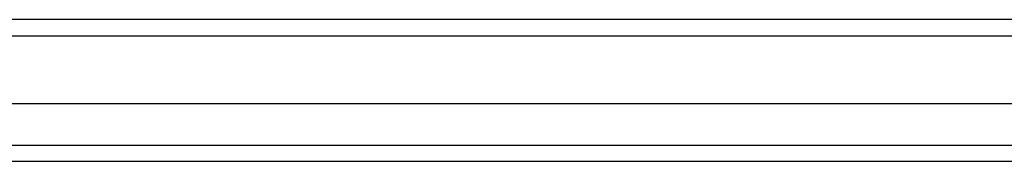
# Model space of a CAD drawing. Header units: inches. Extents: x 22 to 211, y 17 to 128.
# Tile 48 of 91: x 111.536 to 117.536, y 102.913 to 103.78. Entities that reach past the tile are written whole.
import ezdxf

# ---------------------------------------------------------------- set-up
doc = ezdxf.new("R2010")
doc.units = ezdxf.units.IN
doc.header["$MEASUREMENT"] = 0
doc.layers.add('Visible Edges(ANSI)', color=7, linetype='Continuous', lineweight=25)
doc.layers.add('Visible Tangent Edges(ANSI)', color=7, linetype='Continuous', lineweight=25)

msp = doc.modelspace()

# ---------------------------------------------------------------- linework, layer by layer
at = {"layer": 'Visible Edges(ANSI)'}
for p, q in [((123.4365, 103.7796), (99.6345, 103.7796)), ((100.2442, 103.2678), (122.8269, 103.2678)), ((122.6384, 102.9135), (100.4327, 102.9135))]:
    msp.add_line(p, q, dxfattribs=at)
at = {"layer": 'Visible Tangent Edges(ANSI)'}
for p, q in [((99.6345, 103.6806), (123.4365, 103.6806)), ((100.3027, 103.0125), (122.7684, 103.0125))]:
    msp.add_line(p, q, dxfattribs=at)

doc.saveas('drawing.dxf')
